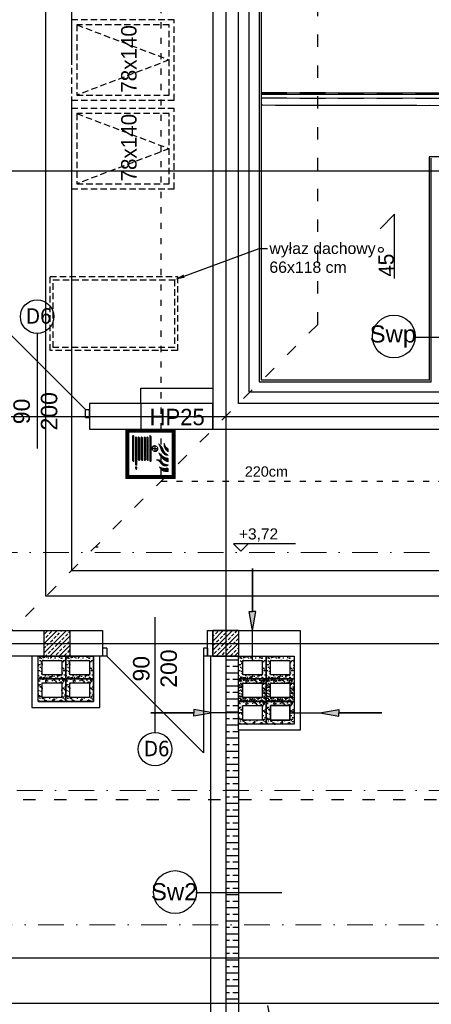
# Model space of a CAD drawing. Header units: millimetres. Extents: x -7023 to 53801, y 9849 to 33561.
# Tile 167 of 256: x 15233 to 15633, y 21334 to 22292. Entities that reach past the tile are written whole.
import ezdxf

# ---------------------------------------------------------------- set-up
doc = ezdxf.new("R2010")
doc.units = ezdxf.units.MM
for name, pattern in [('ACAD_ISO03W100', [30, 12, -18]), ('DASHDOT', [1, 0.5, -0.25, 0, -0.25]), ('DASHED2', [0.375, 0.25, -0.125])]:
    doc.linetypes.add(name, pattern=pattern)
doc.layers.add('.IE_podklad', color=252, linetype='Continuous')
doc.layers.add('IE_SKD', color=6, linetype='Continuous')
doc.styles.add('MtX_Arial', font='txt')
doc.styles.add('MtX_ISOCPEUR', font='txt')
doc.styles.add('Opisowy', font='arial.ttf')
doc.styles.get("Standard").update_dxf_attribs({"font": 'arial.ttf'})
doc.linetypes.add('ZIGZAG', pattern='A,0.00254,-5.08,[131,ltypeshp.shx,S=5.08,R=0,X=-5.08,Y=0],-10.16,[131,ltypeshp.shx,S=5.08,R=180,X=5.08,Y=0],-5.08', length=20.32254)
pattern_1 = [(45, (17856.886286, 22381.030913), (-0.01347038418, 0.01347038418), [])]

# ---------------------------------------------------------------- blocks, each defined once
blk = doc.blocks.new('zw$65D6')
at = {"layer": 'IE_SKD'}
for p, q in [((0, 0), (41.4, -123.59)), ((0.13, -0.2), (130.47, -0.87))]:
    blk.add_line(p, q, dxfattribs=at)

msp = doc.modelspace()

# ---------------------------------------------------------------- hatches: boundary and pattern name
at = {"layer": '.IE_podklad', "lineweight": 0}
h = msp.add_hatch(dxfattribs=at)
h.set_pattern_fill('ANSI31', color=256, scale=0.006)
h.set_pattern_definition(pattern_1)
h.paths.add_polyline_path([(15336.11, 21845.91), (15384.11, 21845.91), (15384.11, 21893.91), (15336.11, 21893.91)])
h.paths.add_polyline_path([(15339.11, 21848.91), (15339.11, 21890.91), (15381.11, 21890.91), (15381.11, 21848.91)], flags=16)
h = msp.add_hatch(dxfattribs=at)
h.set_pattern_fill('ANSI31', color=256, scale=0.006)
h.set_pattern_definition(pattern_1)
h.paths.add_polyline_path([(15344.07, 21862.41), (15344.07, 21887.67), (15343.37, 21887.67), (15342.71, 21887.01), (15342.71, 21863.07), (15343.37, 21862.41)])
h.paths.add_polyline_path([(15346.9, 21858.88), (15346.9, 21885.72, 1.02423), (15345.53, 21885.69), (15345.53, 21858.88)])
h.paths.add_polyline_path([(15349.65, 21864.28), (15349.65, 21885.72, 1.02423), (15348.28, 21885.69), (15348.28, 21864.25, 1.092744)])
h.paths.add_polyline_path([(15352.44, 21864.28), (15352.44, 21885.71, 1.02423), (15351.07, 21885.68), (15351.07, 21864.24, 1.092744)])
h.paths.add_polyline_path([(15355.22, 21864.28), (15355.22, 21885.72, 1.02423), (15353.85, 21885.69), (15353.85, 21864.25, 1.092744)])
h.paths.add_polyline_path([(15357.98, 21864.28), (15357.98, 21885.71, 1.02423), (15356.62, 21885.68), (15356.62, 21864.24, 1.092744)])
h.paths.add_polyline_path([(15360.77, 21875.26), (15360.77, 21887.13), (15360.23, 21887.67), (15359.41, 21887.67), (15359.41, 21862.4), (15360.23, 21862.4), (15360.77, 21862.94), (15360.77, 21874.87), (15361.59, 21874.87, 29.452294), (15361.59, 21875.26)])
h.paths.add_polyline_path([(15346.54, 21854.75), (15346.87, 21857.37), (15345.49, 21857.37), (15345.82, 21854.75), (15346.42, 21854.75)])
h.paths.add_polyline_path([(15361.95, 21875.26, -0.371468), (15364.31, 21877.61), (15364.31, 21875.26)], flags=16)
h.paths.add_polyline_path([(15361.95, 21874.87), (15364.31, 21874.87), (15364.31, 21872.52, -0.371468)], flags=16)
h.paths.add_polyline_path([(15364.67, 21872.52), (15364.67, 21874.87), (15367.04, 21874.87, -0.371468)], flags=16)
h.paths.add_polyline_path([(15364.67, 21875.26), (15364.67, 21877.61, -0.371468), (15367.04, 21875.26)], flags=16)
h = msp.add_hatch(dxfattribs=at)
h.set_pattern_fill('ANSI31', color=256, scale=0.006)
h.set_pattern_definition(pattern_1)
h.paths.add_polyline_path([(15377.47, 21875.17, -0.102707), (15375.35, 21876.67, -0.096724), (15373.41, 21880.5, 0.166864), (15374.59, 21874.57, 0.168834), (15377.47, 21871.8)])
h.paths.add_polyline_path([(15374.31, 21871.2, -0.037531), (15372.4, 21874.31, 0.200612), (15368.01, 21879.65, -0.064162), (15370.3, 21874.44, 0.13962), (15373.34, 21869.58, 0.238487), (15377.47, 21868.75, -0.030177)])
h.paths.add_polyline_path([(15377.47, 21865.57, -0.132227), (15373.02, 21867.14, -0.025829), (15368.39, 21870.87, 0.153068), (15372.52, 21864.62, 0.149959), (15377.47, 21862.19)])
h.paths.add_polyline_path([(15371.83, 21861.74, 0.335154), (15366.01, 21864.01, -0.192193), (15369.82, 21860.96, 0.152678), (15372.28, 21858.69, 0.268662), (15377.47, 21859.2, -0.05694), (15375.23, 21859.65, -0.231426)])
h.paths.add_polyline_path([(15377.47, 21852.76), (15377.47, 21856.16, -0.19781), (15368.76, 21857.32, 0.316846), (15374.82, 21852.81, 0.025858)])
at = {"layer": '.IE_podklad'}
h = msp.add_hatch(color=256, dxfattribs=at)
h.dxf.hatch_style = 1
h.paths.add_polyline_path([(15459.35, 21716.47), (15456.09, 21716.47), (15459.35, 21697.91), (15462.62, 21716.47)])
h = msp.add_hatch(dxfattribs=at)
h.set_pattern_fill('AR-SAND', color=256, scale=0.1)
h.set_pattern_definition([(37.5, (-1536.1266, 32482.69), (-0.1600031, 4.8941324), [0, -3.8608, 0, -4.318, 0, -4.1275]), (7.5, (-1536.1266, 32482.69), (4.4952328, 7.168251), [0, -2.0828, 0, -3.4798, 0, -1.3335]), (327.5, (-1539.2508, 32482.69), (7.9099237, 0.01437185), [0, -1.27, 0, -4.572, 0, -5.969]), (317.5, (-1539.251, 32482.69), (7.6355645, 2.2292932), [0, -0.635, 0, -2.9972, 0, -3.429])])
h.paths.add_polyline_path([(15277.85, 21672.96), (15250.85, 21672.96), (15250.85, 21650.96), (15277.85, 21650.96)])
h.paths.add_polyline_path([(15273.85, 21668.96), (15273.85, 21654.96), (15254.85, 21654.96), (15254.85, 21668.96)], flags=16)
h.paths.add_polyline_path([(15277.85, 21650.96), (15250.85, 21650.96), (15250.85, 21628.96), (15277.85, 21628.96)])
h.paths.add_polyline_path([(15273.85, 21646.96), (15273.85, 21632.96), (15254.85, 21632.96), (15254.85, 21646.96)], flags=16)
h = msp.add_hatch(dxfattribs=at)
h.set_pattern_fill('AR-SAND', color=256, scale=0.1)
h.set_pattern_definition([(37.5, (-1509.1266, 32482.69), (-0.1600031, 4.8941324), [0, -3.8608, 0, -4.318, 0, -4.1275]), (7.5, (-1509.1266, 32482.69), (4.4952328, 7.168251), [0, -2.0828, 0, -3.4798, 0, -1.3335]), (327.5, (-1512.2508, 32482.69), (7.9099237, 0.01437185), [0, -1.27, 0, -4.572, 0, -5.969]), (317.5, (-1512.251, 32482.69), (7.6355645, 2.2292932), [0, -0.635, 0, -2.9972, 0, -3.429])])
h.paths.add_polyline_path([(15304.85, 21672.96), (15277.85, 21672.96), (15277.85, 21650.96), (15304.85, 21650.96)])
h.paths.add_polyline_path([(15300.85, 21668.96), (15300.85, 21654.96), (15281.85, 21654.96), (15281.85, 21668.96)], flags=16)
h.paths.add_polyline_path([(15304.85, 21650.96), (15277.85, 21650.96), (15277.85, 21628.96), (15304.85, 21628.96)])
h.paths.add_polyline_path([(15300.85, 21646.96), (15300.85, 21632.96), (15281.85, 21632.96), (15281.85, 21646.96)], flags=16)
h = msp.add_hatch(dxfattribs=at)
h.set_pattern_fill('AR-SAND', color=256, scale=0.1)
h.set_pattern_definition([(37.5, (-1341.1266, 32482.64), (-0.1600031, 4.8941324), [0, -3.8608, 0, -4.318, 0, -4.1275]), (7.5, (-1341.1266, 32482.64), (4.4952328, 7.168251), [0, -2.0828, 0, -3.4798, 0, -1.3335]), (327.5, (-1344.2508, 32482.64), (7.9099237, 0.01437185), [0, -1.27, 0, -4.572, 0, -5.969]), (317.5, (-1344.251, 32482.64), (7.6355645, 2.2292932), [0, -0.635, 0, -2.9972, 0, -3.429])])
h.paths.add_polyline_path([(15472.85, 21672.91), (15445.85, 21672.91), (15445.85, 21650.91), (15472.85, 21650.91)])
h.paths.add_polyline_path([(15468.85, 21668.91), (15468.85, 21654.91), (15449.85, 21654.91), (15449.85, 21668.91)], flags=16)
h.paths.add_polyline_path([(15472.85, 21650.91), (15445.85, 21650.91), (15445.85, 21628.91), (15472.85, 21628.91)])
h.paths.add_polyline_path([(15468.85, 21646.91), (15468.85, 21632.91), (15449.85, 21632.91), (15449.85, 21646.91)], flags=16)
h = msp.add_hatch(dxfattribs=at)
h.set_pattern_fill('AR-SAND', color=256, scale=0.1)
h.set_pattern_definition([(37.5, (-1314.1266, 32482.64), (-0.1600031, 4.8941324), [0, -3.8608, 0, -4.318, 0, -4.1275]), (7.5, (-1314.1266, 32482.64), (4.4952328, 7.168251), [0, -2.0828, 0, -3.4798, 0, -1.3335]), (327.5, (-1317.2508, 32482.64), (7.9099237, 0.01437185), [0, -1.27, 0, -4.572, 0, -5.969]), (317.5, (-1317.251, 32482.64), (7.6355645, 2.2292932), [0, -0.635, 0, -2.9972, 0, -3.429])])
h.paths.add_polyline_path([(15499.85, 21672.91), (15472.85, 21672.91), (15472.85, 21650.91), (15499.85, 21650.91)])
h.paths.add_polyline_path([(15495.85, 21668.91), (15495.85, 21654.91), (15476.85, 21654.91), (15476.85, 21668.91)], flags=16)
h.paths.add_polyline_path([(15499.85, 21650.91), (15472.85, 21650.91), (15472.85, 21628.91), (15499.85, 21628.91)])
h.paths.add_polyline_path([(15495.85, 21646.91), (15495.85, 21632.91), (15476.85, 21632.91), (15476.85, 21646.91)], flags=16)
h = msp.add_hatch(dxfattribs=at)
h.set_pattern_fill('AR-SAND', color=256, scale=0.1)
h.set_pattern_definition([(37.5, (-1341.1266, 32460.64), (-0.1600031, 4.8941324), [0, -3.8608, 0, -4.318, 0, -4.1275]), (7.5, (-1341.1266, 32460.64), (4.4952328, 7.168251), [0, -2.0828, 0, -3.4798, 0, -1.3335]), (327.5, (-1344.2508, 32460.64), (7.9099237, 0.01437185), [0, -1.27, 0, -4.572, 0, -5.969]), (317.5, (-1344.251, 32460.64), (7.6355645, 2.2292932), [0, -0.635, 0, -2.9972, 0, -3.429])])
h.paths.add_polyline_path([(15472.85, 21650.91), (15445.85, 21650.91), (15445.85, 21628.91), (15472.85, 21628.91)])
h.paths.add_polyline_path([(15468.85, 21646.91), (15468.85, 21632.91), (15449.85, 21632.91), (15449.85, 21646.91)], flags=16)
h.paths.add_polyline_path([(15472.85, 21628.91), (15445.85, 21628.91), (15445.85, 21606.91), (15472.85, 21606.91)])
h.paths.add_polyline_path([(15468.85, 21624.91), (15468.85, 21610.91), (15449.85, 21610.91), (15449.85, 21624.91)], flags=16)
h = msp.add_hatch(dxfattribs=at)
h.set_pattern_fill('AR-SAND', color=256, scale=0.1)
h.set_pattern_definition([(37.5, (-1314.1266, 32460.64), (-0.1600031, 4.8941324), [0, -3.8608, 0, -4.318, 0, -4.1275]), (7.5, (-1314.1266, 32460.64), (4.4952328, 7.168251), [0, -2.0828, 0, -3.4798, 0, -1.3335]), (327.5, (-1317.2508, 32460.64), (7.9099237, 0.01437185), [0, -1.27, 0, -4.572, 0, -5.969]), (317.5, (-1317.251, 32460.64), (7.6355645, 2.2292932), [0, -0.635, 0, -2.9972, 0, -3.429])])
h.paths.add_polyline_path([(15499.85, 21650.91), (15472.85, 21650.91), (15472.85, 21628.91), (15499.85, 21628.91)])
h.paths.add_polyline_path([(15495.85, 21646.91), (15495.85, 21632.91), (15476.85, 21632.91), (15476.85, 21646.91)], flags=16)
h.paths.add_polyline_path([(15499.85, 21628.91), (15472.85, 21628.91), (15472.85, 21606.91), (15499.85, 21606.91)])
h.paths.add_polyline_path([(15495.85, 21624.91), (15495.85, 21610.91), (15476.85, 21610.91), (15476.85, 21624.91)], flags=16)
h = msp.add_hatch(color=256, dxfattribs=at)
h.dxf.hatch_style = 1
h.paths.add_polyline_path([(15402.3, 21617.91), (15402.3, 21614.64), (15420.85, 21617.91), (15402.3, 21621.17)])
h = msp.add_hatch(color=256, dxfattribs=at)
h.dxf.hatch_style = 1
h.paths.add_polyline_path([(15543.41, 21617.91), (15543.41, 21614.64), (15524.85, 21617.91), (15543.41, 21621.17)])

# ---------------------------------------------------------------- linework, layer by layer
at = {"layer": '.IE_podklad', "ltscale": 25}
for p, q in [((15433.35, 22727.75), (15433.35, 20635.61)), ((14357.9, 22145.41), (17656.89, 22145.41)), ((14357.9, 21906.41), (17340.46, 21906.41)), ((14357.9, 21685.41), (17656.89, 21685.41)), ((14357.9, 21379.41), (17656.89, 21379.41))]:
    msp.add_line(p, q, dxfattribs=at)
at = {"layer": '.IE_podklad'}
for p, q in [((15465.85, 22424.91), (15465.85, 21940.12)), ((15467.85, 22426.86), (15467.85, 21942.12)), ((15445.85, 21918.91), (15445.85, 22404.91)), ((15258.35, 21731.41), (15258.35, 22374.41)), ((15283.35, 22374.41), (15283.35, 22254.04)), ((15420.85, 22379.91), (15420.85, 21980.41)), ((15467.85, 22221.63), (15656.87, 22221.25)), ((15467.85, 22220.36), (15656.87, 22219.98)), ((15467.85, 22220.12), (15656.87, 22219.74)), ((15283.35, 22217.62), (15283.35, 21756.41)), ((15467.85, 22216.31), (15656.87, 22215.93)), ((15467.85, 22209.44), (15656.87, 22209.07)), ((15656.87, 22208.75), (15467.85, 22209.13)), ((15420.85, 22166.75), (15420.85, 21893.91)), ((15653.35, 22159.05), (15631.35, 22159.05)), ((15631.35, 22159.05), (15631.35, 21942.12)), ((15633.35, 21940.12), (15633.35, 22157.55)), ((15597.65, 22103.2), (15583.47, 22089.03)), ((15597.65, 22040.56), (15597.65, 22103.2)), ((15296.85, 21913.18), (15202.85, 22007.18)), ((15249.85, 21987.2), (15249.85, 21875.02)), ((15420.85, 21980.41), (15420.35, 21980.41)), ((15617.24, 21983.64), (15684.71, 21983.64)), ((15420.85, 21954.41), (15420.35, 21954.41)), ((15467.85, 21942.12), (15631.85, 21942.12)), ((15350.85, 21918.91), (15350.85, 21933.91)), ((15350.85, 21933.91), (15420.85, 21933.91)), ((15465.85, 21940.12), (15633.35, 21940.12)), ((15296.85, 21913.18), (15300.85, 21913.18)), ((15296.85, 21905.18), (15296.85, 21913.18)), ((15420.85, 21918.91), (15300.85, 21918.91)), ((15300.85, 21918.91), (15300.85, 21893.91)), ((15300.85, 21905.18), (15300.85, 21913.18)), ((15420.85, 21918.91), (15350.85, 21918.91)), ((15350.85, 21918.91), (15350.85, 21893.91)), ((15420.85, 21893.91), (15420.85, 21918.91)), ((15653.35, 21918.91), (15445.85, 21918.91)), ((15296.85, 21905.18), (15300.85, 21905.18)), ((15300.85, 21893.91), (15420.85, 21893.91)), ((15350.85, 21893.91), (15420.85, 21893.91)), ((15420.85, 21893.91), (15693.65, 21893.91)), ((15306.44, 21779.49), (15309.16, 21779.49)), ((15501.29, 21782.4), (15441.07, 21782.4)), ((15441.07, 21782.4), (15448.16, 21775.3)), ((15448.16, 21775.3), (15455.25, 21782.4)), ((15283.35, 21756.41), (15722.72, 21756.41)), ((15766.02, 21731.41), (15258.35, 21731.41)), ((15364.6, 21598.88), (15364.6, 21711.06)), ((15160.85, 21697.91), (15256.85, 21697.91)), ((15256.85, 21694.37), (15260.39, 21697.91)), ((15256.85, 21685.39), (15269.37, 21697.91)), ((15256.85, 21676.41), (15278.35, 21697.91)), ((15256.85, 21697.91), (15281.85, 21697.91)), ((15256.85, 21672.91), (15256.85, 21697.91)), ((15258.32, 21691.35), (15260.56, 21693.59)), ((15261.69, 21694.71), (15263.93, 21696.96)), ((15269.54, 21693.59), (15271.79, 21695.84)), ((15272.91, 21696.96), (15273.86, 21697.91)), ((15277.4, 21692.47), (15279.65, 21694.71)), ((15280.77, 21695.84), (15281.85, 21696.92)), ((15281.85, 21697.91), (15281.85, 21672.91)), ((15281.85, 21697.91), (15313.6, 21697.91)), ((15313.6, 21697.91), (15313.6, 21672.91)), ((15415.6, 21672.91), (15415.6, 21697.91)), ((15415.6, 21697.91), (15420.85, 21697.91)), ((15445.85, 21697.91), (15420.85, 21697.91)), ((15420.85, 21697.91), (15420.85, 21672.91)), ((15420.85, 21696.73), (15422.03, 21697.91)), ((15420.85, 21687.75), (15431.01, 21697.91)), ((15420.85, 21678.77), (15439.99, 21697.91)), ((15420.85, 21697.91), (15445.85, 21697.91)), ((15420.85, 21672.91), (15420.85, 21697.91)), ((15420.85, 21692.24), (15422.21, 21693.59)), ((15423.33, 21694.71), (15425.58, 21696.96)), ((15423.97, 21672.91), (15445.85, 21694.79)), ((15431.19, 21693.59), (15433.43, 21695.84)), ((15434.56, 21696.96), (15435.5, 21697.91)), ((15439.05, 21692.47), (15441.29, 21694.71)), ((15442.41, 21695.84), (15444.48, 21697.91)), ((15445.85, 21697.91), (15505.85, 21697.91)), ((15445.85, 21697.91), (15445.85, 21672.91)), ((15505.85, 21697.91), (15505.85, 21600.91)), ((15256.85, 21689.88), (15257.2, 21690.22)), ((15259.44, 21683.49), (15261.69, 21685.73)), ((15262.33, 21672.91), (15281.85, 21692.43)), ((15262.81, 21686.86), (15265.05, 21689.1)), ((15266.18, 21690.22), (15268.42, 21692.47)), ((15267.3, 21682.37), (15269.54, 21684.61)), ((15270.67, 21685.73), (15272.91, 21687.98)), ((15271.31, 21672.91), (15281.85, 21683.45)), ((15274.03, 21689.1), (15276.28, 21691.35)), ((15275.16, 21681.24), (15277.4, 21683.49)), ((15278.52, 21684.61), (15280.77, 21686.86)), ((15421.09, 21683.49), (15423.33, 21685.73)), ((15424.45, 21686.86), (15426.7, 21689.1)), ((15427.82, 21690.22), (15430.07, 21692.47)), ((15428.94, 21682.37), (15431.19, 21684.61)), ((15432.31, 21685.73), (15434.56, 21687.98)), ((15432.95, 21672.91), (15445.85, 21685.81)), ((15435.68, 21689.1), (15437.92, 21691.35)), ((15436.8, 21681.24), (15439.05, 21683.49)), ((15440.17, 21684.61), (15442.41, 21686.86)), ((15443.54, 21687.98), (15445.78, 21690.22)), ((15256.85, 21680.9), (15258.32, 21682.37)), ((15257.84, 21672.91), (15259.44, 21674.51)), ((15260.56, 21675.63), (15262.81, 21677.88)), ((15263.93, 21679), (15266.18, 21681.24)), ((15268.42, 21674.51), (15270.67, 21676.75)), ((15271.79, 21677.88), (15274.03, 21680.12)), ((15276.28, 21673.39), (15278.52, 21675.63)), ((15279.65, 21676.75), (15281.85, 21678.96)), ((15280.29, 21672.91), (15281.85, 21674.47)), ((15317.6, 21680.91), (15313.6, 21680.91)), ((15313.6, 21680.91), (15313.6, 21672.91)), ((15317.6, 21680.91), (15317.6, 21672.91)), ((15415.6, 21680.91), (15411.6, 21680.91)), ((15411.6, 21680.91), (15411.6, 21672.91)), ((15415.6, 21680.91), (15415.6, 21672.91)), ((15420.85, 21674.28), (15421.09, 21674.51)), ((15422.21, 21675.63), (15424.45, 21677.88)), ((15425.58, 21679), (15427.82, 21681.24)), ((15430.07, 21674.51), (15432.31, 21676.75)), ((15433.43, 21677.88), (15435.68, 21680.12)), ((15437.92, 21673.39), (15440.17, 21675.63)), ((15441.29, 21676.75), (15443.54, 21679)), ((15441.93, 21672.91), (15445.85, 21676.83)), ((15444.66, 21680.12), (15445.85, 21681.32)), ((15256.85, 21672.91), (15160.85, 21672.91)), ((15244.85, 21672.96), (15244.85, 21622.96)), ((15250.85, 21628.96), (15250.85, 21672.96)), ((15281.85, 21672.91), (15256.85, 21672.91)), ((15266.82, 21672.91), (15267.3, 21673.39)), ((15313.6, 21672.91), (15281.85, 21672.91)), ((15304.85, 21628.96), (15304.85, 21672.96)), ((15310.85, 21622.96), (15310.85, 21672.91)), ((15317.6, 21672.91), (15313.6, 21672.91)), ((15317.6, 21672.91), (15411.6, 21578.91)), ((15415.6, 21672.91), (15411.6, 21672.91)), ((15411.6, 21672.91), (15411.6, 21578.91)), ((15421.35, 21672.91), (15415.6, 21672.91)), ((15420.85, 21672.91), (15445.85, 21672.91)), ((15445.85, 21672.91), (15420.85, 21672.91)), ((15428.46, 21672.91), (15428.94, 21673.39)), ((15433.35, 21672.91), (15433.35, 21172.91)), ((15433.35, 21669.66), (15445.35, 21669.66)), ((15445.85, 21672.91), (15499.85, 21672.91)), ((15445.85, 21600.91), (15445.85, 21672.91)), ((15499.85, 21672.91), (15499.85, 21606.91)), ((15433.35, 21663.31), (15437.02, 21663.31)), ((15433.35, 21656.96), (15445.35, 21656.96)), ((15440.2, 21663.31), (15445.35, 21663.31)), ((15433.35, 21650.61), (15437.02, 21650.61)), ((15440.2, 21650.61), (15445.35, 21650.61)), ((15433.35, 21644.26), (15445.35, 21644.26)), ((15433.35, 21637.91), (15437.02, 21637.91)), ((15440.2, 21637.91), (15445.35, 21637.91)), ((15250.85, 21628.96), (15304.85, 21628.96)), ((15433.35, 21631.56), (15445.35, 21631.56)), ((15244.85, 21622.96), (15310.85, 21622.96)), ((15433.35, 21625.21), (15437.02, 21625.21)), ((15433.35, 21618.86), (15445.35, 21618.86)), ((15440.2, 21625.21), (15445.35, 21625.21)), ((15433.35, 21612.51), (15437.02, 21612.51)), ((15440.2, 21612.51), (15445.35, 21612.51)), ((15499.85, 21606.91), (15445.85, 21606.91)), ((15433.35, 21606.16), (15445.35, 21606.16)), ((15433.35, 21599.81), (15437.02, 21599.81)), ((15440.2, 21599.81), (15445.35, 21599.81)), ((15505.85, 21600.91), (15445.85, 21600.91)), ((15445.85, 21600.91), (15445.85, 21172.91)), ((15433.35, 21593.46), (15445.35, 21593.46)), ((15433.35, 21587.11), (15437.02, 21587.11)), ((15433.35, 21580.76), (15445.35, 21580.76)), ((15440.2, 21587.11), (15445.35, 21587.11)), ((15433.35, 21574.41), (15437.02, 21574.41)), ((15440.2, 21574.41), (15445.35, 21574.41)), ((15433.35, 21568.06), (15445.35, 21568.06)), ((15433.35, 21561.71), (15437.02, 21561.71)), ((15440.2, 21561.71), (15445.35, 21561.71)), ((15433.35, 21555.36), (15445.35, 21555.36)), ((15433.35, 21549.01), (15437.02, 21549.01)), ((15433.35, 21542.66), (15445.35, 21542.66)), ((15440.2, 21549.01), (15445.35, 21549.01)), ((15433.35, 21536.31), (15437.02, 21536.31)), ((15433.35, 21529.96), (15445.35, 21529.96)), ((15440.2, 21536.31), (15445.35, 21536.31)), ((15433.35, 21523.61), (15437.02, 21523.61)), ((15440.2, 21523.61), (15445.35, 21523.61)), ((15433.35, 21517.26), (15445.35, 21517.26)), ((15433.35, 21510.91), (15437.02, 21510.91)), ((15440.2, 21510.91), (15445.35, 21510.91)), ((15433.35, 21504.56), (15445.35, 21504.56)), ((15433.35, 21498.21), (15437.02, 21498.21)), ((15433.35, 21491.86), (15445.35, 21491.86)), ((15440.2, 21498.21), (15445.35, 21498.21)), ((15433.35, 21485.51), (15437.02, 21485.51)), ((15440.2, 21485.51), (15445.35, 21485.51)), ((15433.35, 21479.16), (15445.35, 21479.16)), ((15433.35, 21472.81), (15437.02, 21472.81)), ((15440.2, 21472.81), (15445.35, 21472.81)), ((15433.35, 21466.46), (15445.35, 21466.46)), ((15433.35, 21460.11), (15437.02, 21460.11)), ((15433.35, 21453.76), (15445.35, 21453.76)), ((15440.2, 21460.11), (15445.35, 21460.11)), ((15433.35, 21447.41), (15437.02, 21447.41)), ((15440.2, 21447.41), (15445.35, 21447.41)), ((15404.3, 21443.02), (15487.85, 21443.02)), ((15433.35, 21441.06), (15445.35, 21441.06)), ((15433.35, 21434.71), (15437.02, 21434.71)), ((15440.2, 21434.71), (15445.35, 21434.71)), ((15433.35, 21428.36), (15445.35, 21428.36)), ((15433.35, 21422.01), (15437.02, 21422.01)), ((15433.35, 21415.66), (15445.35, 21415.66)), ((15440.2, 21422.01), (15445.35, 21422.01)), ((15433.35, 21409.31), (15437.02, 21409.31)), ((15440.2, 21409.31), (15445.35, 21409.31)), ((15433.35, 21402.96), (15445.35, 21402.96)), ((15433.35, 21396.61), (15437.02, 21396.61)), ((15440.2, 21396.61), (15445.35, 21396.61)), ((15433.35, 21390.26), (15445.35, 21390.26)), ((15433.35, 21383.91), (15437.02, 21383.91)), ((15433.35, 21377.56), (15445.35, 21377.56)), ((15440.2, 21383.91), (15445.35, 21383.91)), ((15433.35, 21371.21), (15437.02, 21371.21)), ((15440.2, 21371.21), (15445.35, 21371.21)), ((15433.35, 21364.86), (15445.35, 21364.86)), ((15433.35, 21358.51), (15437.02, 21358.51)), ((15440.2, 21358.51), (15445.35, 21358.51)), ((15433.35, 21352.16), (15445.35, 21352.16)), ((15433.35, 21345.81), (15437.02, 21345.81)), ((15433.35, 21339.46), (15445.35, 21339.46)), ((15440.2, 21345.81), (15445.35, 21345.81)), ((14862.35, 21335.41), (16081.35, 21335.41))]:
    msp.add_line(p, q, dxfattribs=at)
at = {"layer": '.IE_podklad', "linetype": 'ZIGZAG'}
for p, q in [((15455.85, 22414.7), (15455.85, 21930.35)), ((15455.85, 21930.35), (15643.35, 21930.35))]:
    msp.add_line(p, q, dxfattribs=at)
at = {"layer": '.IE_podklad', "linetype": 'ACAD_ISO03W100', "ltscale": 0.5}
for p, q in [((15370.35, 22379.91), (15370.35, 21843.41)), ((15370.35, 21843.41), (16086.85, 21843.41))]:
    msp.add_line(p, q, dxfattribs=at)
at = {"layer": '.IE_podklad', "linetype": 'ACAD_ISO03W100'}
for p, q in [((15522.85, 21995.91), (15522.85, 22379.91)), ((15522.85, 21995.91), (15060.35, 21533.41)), ((16088.35, 21533.41), (15060.35, 21533.41))]:
    msp.add_line(p, q, dxfattribs=at)
at = {"layer": '.IE_podklad', "linetype": 'DASHED2', "ltscale": 25}
for p, q in [((15283.35, 22292.41), (15283.35, 22214.07)), ((15383.35, 22292.41), (15283.35, 22292.41)), ((15283.35, 22292.41), (15283.35, 22214.07)), ((15383.35, 22292.41), (15283.35, 22292.41)), ((15288.35, 22287.41), (15288.35, 22219.07)), ((15378.35, 22287.41), (15288.35, 22287.41)), ((15288.35, 22287.41), (15288.35, 22219.07)), ((15378.35, 22287.41), (15288.35, 22287.41)), ((15288.35, 22287.41), (15378.35, 22253.24)), ((15378.35, 22219.07), (15378.35, 22287.41)), ((15378.35, 22219.07), (15378.35, 22287.41)), ((15383.35, 22214.07), (15383.35, 22292.41)), ((15383.35, 22214.07), (15383.35, 22292.41)), ((15378.35, 22253.24), (15288.35, 22219.07)), ((15283.35, 22214.07), (15383.35, 22214.07)), ((15283.35, 22214.07), (15383.35, 22214.07)), ((15288.35, 22219.07), (15378.35, 22219.07)), ((15288.35, 22219.07), (15378.35, 22219.07)), ((15283.35, 22206.07), (15283.35, 22127.74)), ((15383.35, 22206.07), (15283.35, 22206.07)), ((15283.35, 22206.07), (15283.35, 22127.74)), ((15383.35, 22206.07), (15283.35, 22206.07)), ((15288.35, 22201.07), (15288.35, 22132.74)), ((15378.35, 22201.07), (15288.35, 22201.07)), ((15288.35, 22201.07), (15288.35, 22132.74)), ((15378.35, 22201.07), (15288.35, 22201.07)), ((15288.35, 22201.07), (15378.35, 22166.91)), ((15378.35, 22132.74), (15378.35, 22201.07)), ((15378.35, 22132.74), (15378.35, 22201.07)), ((15383.35, 22127.74), (15383.35, 22206.07)), ((15383.35, 22127.74), (15383.35, 22206.07)), ((15378.35, 22166.91), (15288.35, 22132.74)), ((15283.35, 22127.74), (15383.35, 22127.74)), ((15283.35, 22127.74), (15383.35, 22127.74)), ((15288.35, 22132.74), (15378.35, 22132.74)), ((15288.35, 22132.74), (15378.35, 22132.74)), ((15262.55, 22042.45), (15386.55, 22042.45)), ((15262.55, 21970.45), (15262.55, 22042.45)), ((15265.55, 22039.45), (15383.55, 22039.45)), ((15265.55, 21973.45), (15265.55, 22039.45)), ((15383.55, 22039.45), (15383.55, 21973.45)), ((15386.55, 22042.45), (15386.55, 21970.45)), ((15383.55, 21973.45), (15265.55, 21973.45)), ((15386.55, 21970.45), (15262.55, 21970.45))]:
    msp.add_line(p, q, dxfattribs=at)
at = {"layer": '.IE_podklad', "linetype": 'DASHED2', "ltscale": 100}
for p, q in [((15467.85, 22221.63), (15656.78, 22221.25)), ((15467.85, 22220.36), (15656.87, 22219.98)), ((15467.85, 22220.12), (15656.87, 22219.74)), ((15467.85, 22216.31), (15656.87, 22215.93)), ((15467.85, 22209.44), (15656.87, 22209.07)), ((15656.87, 22208.75), (15467.85, 22209.13))]:
    msp.add_line(p, q, dxfattribs=at)
at = {"layer": '.IE_podklad', "linetype": 'ByBlock', "lineweight": -2}
msp.add_line((15465.85, 22069.85), (15473.85, 22069.85), dxfattribs=at)
at = {"layer": '.IE_podklad', "linetype": 'DASHDOT', "lineweight": 13, "ltscale": 50}
msp.add_line((14353.97, 21774.08), (16912.27, 21774.08), dxfattribs=at)
at = {"layer": '.IE_podklad', "lineweight": 30}
for p, q in [((15459.35, 21668.91), (15459.35, 21697.91)), ((15449.85, 21668.91), (15468.85, 21668.91)), ((15449.85, 21654.91), (15449.85, 21668.91)), ((15468.85, 21668.91), (15468.85, 21654.91)), ((15468.85, 21654.91), (15449.85, 21654.91)), ((15449.85, 21617.91), (15420.85, 21617.91)), ((15449.85, 21624.91), (15468.85, 21624.91)), ((15449.85, 21610.91), (15449.85, 21624.91)), ((15468.85, 21624.91), (15468.85, 21610.91)), ((15495.85, 21624.91), (15476.85, 21624.91)), ((15476.85, 21624.91), (15476.85, 21610.91)), ((15495.85, 21610.91), (15495.85, 21624.91)), ((15495.85, 21617.91), (15524.85, 21617.91)), ((15468.85, 21610.91), (15449.85, 21610.91)), ((15476.85, 21610.91), (15495.85, 21610.91))]:
    msp.add_line(p, q, dxfattribs=at)
at = {"layer": '.IE_podklad', "ltscale": 0.5}
msp.add_line((15418.48, 21672.91), (15418.48, 21172.91), dxfattribs=at)
at = {"layer": '.IE_podklad', "linetype": 'ByBlock', "lineweight": -2}
msp.add_lwpolyline([(15392.93, 22042.91), (15465.85, 22069.85)], dxfattribs=at)
at = {"layer": '.IE_podklad', "lineweight": 0}
for points in [[(15336.11, 21845.91), (15384.11, 21845.91), (15384.11, 21893.91), (15336.11, 21893.91)], [(15384.11, 21845.91), (15384.11, 21893.91), (15336.11, 21893.91), (15336.11, 21845.91)]]:
    msp.add_lwpolyline(points, close=True, dxfattribs=at)
msp.add_lwpolyline([(15336.11, 21845.91), (15336.11, 21893.91), (15384.11, 21893.91), (15384.11, 21845.91), (15336.11, 21845.91)], dxfattribs=at)
at = {"layer": '.IE_podklad'}
for points in [[(15459.35, 21697.91), (15456.09, 21716.47), (15459.35, 21716.47), (15459.36, 21758.36)], [(15459.36, 21758.36), (15459.35, 21716.47)], [(15459.36, 21758.36), (15459.35, 21716.47)], [(15459.35, 21697.91), (15462.62, 21716.47), (15459.35, 21716.47), (15459.36, 21758.36)], [(15420.85, 21617.91), (15402.3, 21621.17), (15402.3, 21617.91), (15360.41, 21617.91)], [(15360.41, 21617.91), (15402.3, 21617.91)], [(15420.85, 21617.91), (15402.3, 21614.64), (15402.3, 21617.91), (15360.41, 21617.91)], [(15360.41, 21617.91), (15402.3, 21617.91)], [(15524.85, 21617.91), (15543.41, 21621.17), (15543.41, 21617.91), (15585.3, 21617.91)], [(15524.85, 21617.91), (15543.41, 21614.64), (15543.41, 21617.91), (15585.3, 21617.91)], [(15585.3, 21617.91), (15543.41, 21617.91)], [(15585.3, 21617.91), (15543.41, 21617.91)]]:
    msp.add_lwpolyline(points, dxfattribs=at)
at = {"layer": '.IE_podklad', "ltscale": 0.3}
for points in [[(15250.85, 21650.96), (15250.85, 21672.96), (15277.85, 21672.96), (15277.85, 21650.96)], [(15254.85, 21654.96), (15254.85, 21668.96), (15273.85, 21668.96), (15273.85, 21654.96)], [(15277.85, 21650.96), (15277.85, 21672.96), (15304.85, 21672.96), (15304.85, 21650.96)], [(15281.85, 21654.96), (15281.85, 21668.96), (15300.85, 21668.96), (15300.85, 21654.96)], [(15445.85, 21650.91), (15445.85, 21672.91), (15472.85, 21672.91), (15472.85, 21650.91)], [(15449.85, 21654.91), (15449.85, 21668.91), (15468.85, 21668.91), (15468.85, 21654.91)], [(15472.85, 21650.91), (15472.85, 21672.91), (15499.85, 21672.91), (15499.85, 21650.91)], [(15476.85, 21654.91), (15476.85, 21668.91), (15495.85, 21668.91), (15495.85, 21654.91)], [(15250.85, 21628.96), (15250.85, 21650.96), (15277.85, 21650.96), (15277.85, 21628.96)], [(15254.85, 21632.96), (15254.85, 21646.96), (15273.85, 21646.96), (15273.85, 21632.96)], [(15277.85, 21628.96), (15277.85, 21650.96), (15304.85, 21650.96), (15304.85, 21628.96)], [(15281.85, 21632.96), (15281.85, 21646.96), (15300.85, 21646.96), (15300.85, 21632.96)], [(15445.85, 21628.91), (15445.85, 21650.91), (15472.85, 21650.91), (15472.85, 21628.91)], [(15445.85, 21628.91), (15445.85, 21650.91), (15472.85, 21650.91), (15472.85, 21628.91)], [(15449.85, 21632.91), (15449.85, 21646.91), (15468.85, 21646.91), (15468.85, 21632.91)], [(15449.85, 21632.91), (15449.85, 21646.91), (15468.85, 21646.91), (15468.85, 21632.91)], [(15472.85, 21628.91), (15472.85, 21650.91), (15499.85, 21650.91), (15499.85, 21628.91)], [(15472.85, 21628.91), (15472.85, 21650.91), (15499.85, 21650.91), (15499.85, 21628.91)], [(15476.85, 21632.91), (15476.85, 21646.91), (15495.85, 21646.91), (15495.85, 21632.91)], [(15476.85, 21632.91), (15476.85, 21646.91), (15495.85, 21646.91), (15495.85, 21632.91)], [(15445.85, 21606.91), (15445.85, 21628.91), (15472.85, 21628.91), (15472.85, 21606.91)], [(15472.85, 21606.91), (15472.85, 21628.91), (15499.85, 21628.91), (15499.85, 21606.91)], [(15449.85, 21610.91), (15449.85, 21624.91), (15468.85, 21624.91), (15468.85, 21610.91)], [(15476.85, 21610.91), (15476.85, 21624.91), (15495.85, 21624.91), (15495.85, 21610.91)]]:
    msp.add_lwpolyline(points, close=True, dxfattribs=at)
at = {"layer": '.IE_podklad', "linetype": 'DASHDOT', "lineweight": 13, "ltscale": 50}
for points in [[(17409.59, 21542.41), (14946.79, 21542.41)], [(16177.63, 21411.54), (14946.79, 21411.54)]]:
    msp.add_lwpolyline(points, dxfattribs=at)
at = {"layer": '.IE_podklad', "linetype": 'Continuous'}
for centre in [(15249.85, 22003.52), (15364.6, 21582.57)]:
    msp.add_circle(centre, 16.31, dxfattribs=at)
at = {"layer": '.IE_podklad'}
for centre in [(15596.96, 21984.11), (15384.02, 21443.49)]:
    msp.add_circle(centre, 20.85, dxfattribs=at)
msp.add_solid([(15393.5, 22041.35), (15383.55, 22039.45), (15392.35, 22044.48)], dxfattribs=at)

# ---------------------------------------------------------------- block references
at = {"layer": 'IE_SKD', "rotation": 101.2435411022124}
msp.add_blockref('zw$65D6', (15498.88, 21205.13), dxfattribs=at)

# ---------------------------------------------------------------- texts
at = {"layer": '.IE_podklad', "linetype": 'Continuous'}
for s, height, rotation, style, p in [('78x140', 15, 90, 'MtX_ISOCPEUR', (15346.6, 22221.34)), ('78x140', 15, 90, 'MtX_ISOCPEUR', (15346.6, 22221.34)), ('78x140', 15, 90, 'MtX_ISOCPEUR', (15346.6, 22135.01)), (' 45°', 15, 92.07563, 'MtX_ISOCPEUR', (15597.65, 22037.07)), ('200', 16, 90, 'Opisowy', (15269.51, 21892.73)), ('90', 16, 90, 'Opisowy', (15242.78, 21898.81)), ('HP25', 16, 360, 'MtX_Arial', (15359.37, 21897.79)), ('200', 16, 90, 'Opisowy', (15385.87, 21642.35)), ('90', 16, 90, 'Opisowy', (15359.14, 21648.43))]:
    msp.add_text(s, height=height, rotation=rotation, dxfattribs=dict(at, style=style)).set_placement(p)
at = {"layer": '.IE_podklad', "linetype": 'Continuous', "style": 'Opisowy'}
for s, height, p in [('Swp', 16.64, (15573.39, 21978.32)), ('+3,72', 10.8, (15446.19, 21786.63)), ('Sw2', 16.64, (15360.61, 21435.54))]:
    msp.add_text(s, height=height, dxfattribs=at).set_placement(p)
at = {"layer": '.IE_podklad', "linetype": 'Continuous', "lineweight": 9, "ltscale": 50, "style": 'Opisowy'}
msp.add_text('220cm', height=10, rotation=360, dxfattribs=at).set_placement((15451.94, 21847.77))
at = {"layer": '.IE_podklad', "insert": (15475.85, 22075.44), "char_height": 11, "attachment_point": 1}
msp.add_mtext('\\pxql;wyłaz dachowy\\P\\pq*;66x118 cm', dxfattribs=at)
at = {"layer": '.IE_podklad', "char_height": 15, "width": 230.4406, "attachment_point": 1}
for insert in [(15239.03, 22011.63), (15353.78, 21590.68)]:
    msp.add_mtext('{\\fTahoma|b0|i0|c238|p34;D6}', dxfattribs=dict(at, insert=insert))

doc.saveas('drawing.dxf')
